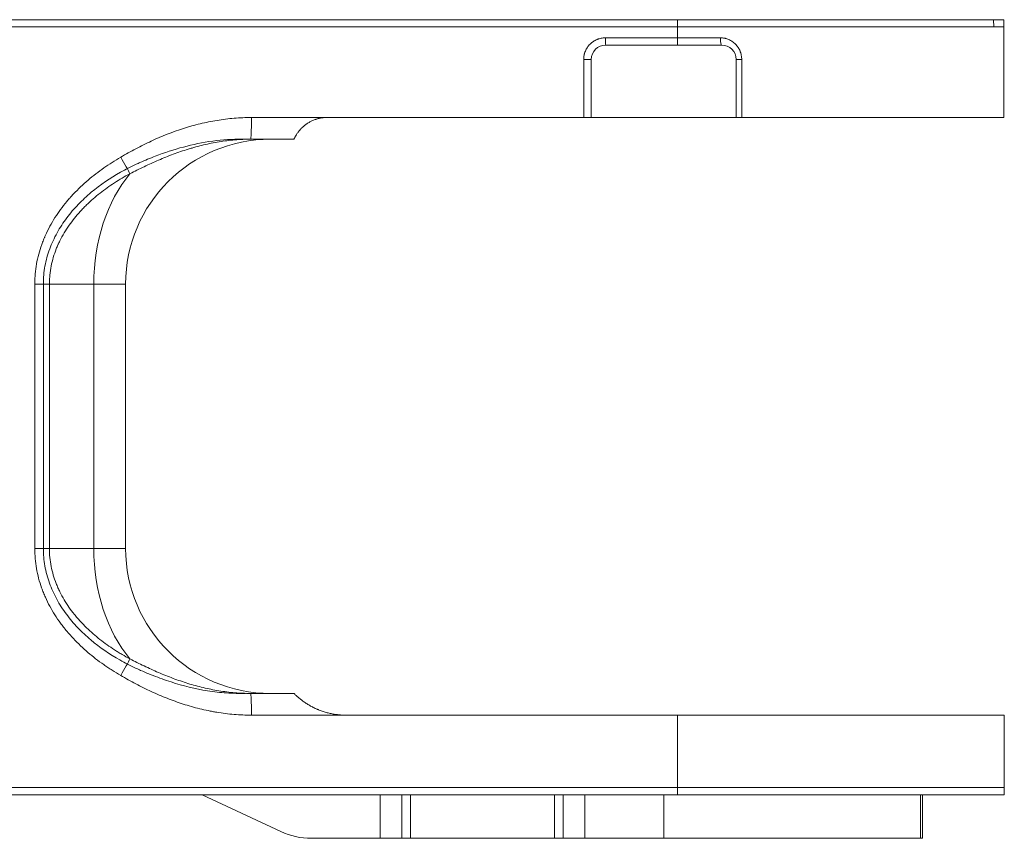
# Model space of a CAD drawing. Header units: millimetres. Extents: x 809 to 6054, y -5716 to -1261.
# Tile 58 of 94: x 4888 to 5024, y -5153 to -5040. Entities that reach past the tile are written whole.
import ezdxf

# ---------------------------------------------------------------- set-up
doc = ezdxf.new("R2010")
doc.units = ezdxf.units.MM
doc.header["$LTSCALE"] = 0.3175
doc.layers.add('1轮廓实线层', color=7, linetype='Continuous', lineweight=18)

msp = doc.modelspace()

# ---------------------------------------------------------------- linework, layer by layer
at = {"layer": '1轮廓实线层'}
for p, q in [((4775.91164, -5040.48311), (4978.79958, -5040.48311)), ((4978.79958, -5040.48231), (5023.8406, -5040.48231)), ((4978.80075, -5041.48231), (4978.80075, -5041.47067)), ((5022.44348, -5040.48231), (5022.45888, -5041.48231)), ((5023.86973, -5041.48231), (5023.86973, -5053.98231)), ((4968.87297, -5042.98231), (4978.80075, -5042.98231)), ((4978.80075, -5042.98231), (4984.74564, -5042.98231)), ((4984.9123, -5043.98231), (4968.9123, -5043.98231)), ((4966.9123, -5045.98231), (4965.87323, -5045.98231)), ((4965.87323, -5053.98231), (4965.87323, -5045.98231)), ((4966.9123, -5045.98231), (4966.9123, -5053.98231)), ((4986.9123, -5045.98231), (4987.68314, -5045.98231)), ((4986.9123, -5045.98231), (4986.9123, -5053.98231)), ((4987.68314, -5045.98231), (4987.68314, -5053.98231)), ((4920.03099, -5053.98231), (4930.49488, -5053.98231)), ((4965.87323, -5053.98231), (4930.49488, -5053.98231)), ((4966.9123, -5053.98231), (4965.87323, -5053.98231)), ((4986.9123, -5053.98231), (4966.9123, -5053.98231)), ((4986.9123, -5053.98231), (4987.68314, -5053.98231)), ((5023.86973, -5053.98231), (4987.68314, -5053.98231)), ((4925.9123, -5056.98231), (4919.92553, -5056.98231)), ((4892.15655, -5076.98231), (4890.13302, -5076.98231)), ((4890.13302, -5113.48231), (4890.13302, -5076.98231)), ((4891.31818, -5113.48231), (4891.31818, -5076.98231)), ((4892.15655, -5076.98231), (4892.15655, -5113.48231)), ((4898.28107, -5076.98231), (4892.15655, -5076.98231)), ((4898.28107, -5076.98231), (4898.28107, -5113.48231)), ((4902.67447, -5076.98231), (4898.28107, -5076.98231)), ((4902.67447, -5113.48231), (4902.67447, -5076.98231)), ((4892.15655, -5113.48231), (4890.13302, -5113.48231)), ((4892.15655, -5113.48231), (4898.28107, -5113.48231)), ((4902.67447, -5113.48231), (4898.28107, -5113.48231)), ((4919.92553, -5133.48231), (4925.9123, -5133.48231)), ((4933.05373, -5136.48231), (4920.03099, -5136.48231)), ((4933.05373, -5136.48231), (4978.80075, -5136.48231)), ((5023.9123, -5136.48231), (4978.80075, -5136.48231)), ((4978.80075, -5136.48231), (4978.80075, -5138.98231)), ((5023.9123, -5146.48481), (5023.9123, -5136.48231)), ((4775.91164, -5147.48151), (4978.79958, -5147.48151)), ((4913.21287, -5147.48231), (4924.07067, -5152.54539)), ((4937.80963, -5153.48231), (4937.80963, -5147.48231)), ((4940.78513, -5153.48231), (4940.78513, -5147.48231)), ((4941.95748, -5147.48231), (4941.95748, -5153.48231)), ((4961.86713, -5153.48231), (4961.86713, -5147.48231)), ((4963.03948, -5147.48231), (4963.03948, -5153.48231)), ((4966.01497, -5147.48231), (4966.01497, -5153.48231)), ((4976.9123, -5153.48231), (4976.9123, -5147.48231)), ((4978.79958, -5147.48231), (5023.8832, -5147.48231)), ((4978.80075, -5146.49394), (4978.80075, -5146.48231)), ((5012.35394, -5153.48231), (5012.35394, -5147.48231)), ((5012.62839, -5153.48231), (5012.62839, -5147.48231)), ((4937.80963, -5153.48231), (4928.29685, -5153.48231)), ((4941.95748, -5153.48231), (4937.80963, -5153.48231)), ((4961.86713, -5153.48231), (4941.95748, -5153.48231)), ((4966.01497, -5153.48231), (4961.86713, -5153.48231)), ((4976.9123, -5153.48231), (4966.01497, -5153.48231)), ((5012.35394, -5153.48231), (4976.9123, -5153.48231)), ((5012.62839, -5153.48231), (5012.35394, -5153.48231))]:
    msp.add_line(p, q, dxfattribs=at)
for centre, radius, start, end in [((4968.9123, -5045.98231), 2, 90, 180), ((4984.9123, -5045.98231), 2, 0, 90), ((4922.67447, -5076.98231), 20, 90, 180), ((4922.67447, -5113.48231), 20, 180, 270), ((4928.29685, -5143.48231), 10, 245, 270)]:
    msp.add_arc(centre, radius, start, end, dxfattribs=at)
for centre, major_axis, ratio, start_param, end_param in [((4978.12602, -5041.47068), (0, -16.79284), 0.040179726, 1.570796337, 1.629686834), ((4968.9123, -5042.98231), (0, 1), 0.039330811, 1.570796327, 3.141592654), ((4984.9123, -5042.98231), (0, 1), 0.166666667, 1.570796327, 3.141592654), ((4919.92553, -5053.98231), (0, -3), 0.035154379, 0, 1.570796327), ((4901.89156, -5059.45608), (1.50651, -2.59431), 0.029070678, 0.475846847, 1.553916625), ((4912.42321, -5076.98231), (0, -20), 0.707106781, 3.845977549, 4.71238898), ((4912.42321, -5113.48231), (0, 20), 0.707106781, 1.570796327, 2.437207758), ((4901.89156, -5131.00854), (1.50651, 2.59431), 0.029070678, 4.729268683, 5.80733846), ((4919.92553, -5136.48231), (0, 3), 0.035154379, 4.71238898, 6.283185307), ((4978.12602, -5146.49394), (0, 16.79284), 0.040179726, 4.653498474, 4.71238897)]:
    msp.add_ellipse(centre, major_axis=major_axis, ratio=ratio, start_param=start_param, end_param=end_param, dxfattribs=at)
for points in [[(4775.91231, -5041.48231), (4843.55859, -5041.48231), (4911.19147, -5041.48231), (4978.80075, -5041.48231)], [(4978.80075, -5042.98231), (4978.80075, -5042.48231), (4978.80075, -5041.98231), (4978.80075, -5041.48231)], [(5023.8406, -5040.48231), (5023.86026, -5040.81535), (5023.86997, -5041.14868), (5023.86974, -5041.48231)], [(5023.84433, -5041.48231), (5023.84906, -5041.48231), (5023.85802, -5041.48231), (5023.866, -5041.48231), (5023.86974, -5041.48231)], [(4978.80075, -5138.98231), (4978.80075, -5140.23231), (4978.80075, -5142.73231), (4978.80075, -5145.23231), (4978.80075, -5146.48231)], [(4775.9123, -5146.48231), (4843.55859, -5146.48231), (4911.19146, -5146.48231), (4978.80075, -5146.48231)], [(5023.84433, -5146.48231), (5023.86699, -5146.48231), (5023.90097, -5146.48231), (5023.91233, -5146.48231), (5023.91229, -5146.48231)], [(5023.8832, -5147.48231), (5023.90291, -5147.14787), (5023.91253, -5146.81455), (5023.9123, -5146.48231)]]:
    msp.add_open_spline(points, degree=3, dxfattribs=at)
for points, knots in [([(4978.80075, -5041.48231), (4980.24564, -5041.48231), (4981.68784, -5041.48231), (4984.55459, -5041.48231), (4985.97915, -5041.48231), (4988.79849, -5041.48231), (4990.19327, -5041.48231), (4992.94119, -5041.48231), (4994.29432, -5041.48231), (4996.94743, -5041.48231), (4998.2474, -5041.48231), (5000.7831, -5041.48231), (5002.01883, -5041.48231), (5004.41555, -5041.48231), (5005.57653, -5041.48231), (5007.81385, -5041.48231), (5008.89019, -5041.48231), (5010.94907, -5041.48231), (5011.93161, -5041.48231), (5013.79452, -5041.48231), (5014.67489, -5041.48231), (5016.32598, -5041.48231), (5017.09669, -5041.48231), (5018.52188, -5041.48231), (5019.17637, -5041.48231), (5020.36355, -5041.48231), (5020.89624, -5041.48231), (5021.8353, -5041.48231), (5022.24166, -5041.48231), (5022.92459, -5041.48231), (5023.20116, -5041.48231), (5023.62216, -5041.48231), (5023.76659, -5041.48231), (5023.84433, -5041.48231)], [0, 0, 0, 0, 0.0625, 0.0625, 0.125, 0.125, 0.1875, 0.1875, 0.25, 0.25, 0.3125, 0.3125, 0.375, 0.375, 0.4375, 0.4375, 0.5, 0.5, 0.5625, 0.5625, 0.625, 0.625, 0.6875, 0.6875, 0.75, 0.75, 0.8125, 0.8125, 0.875, 0.875, 0.9375, 0.9375, 1, 1, 1, 1]), ([(4965.87323, -5045.98231), (4965.87323, -5045.88323), (4965.88302, -5045.68617), (4965.91204, -5045.49123), (4965.9411, -5045.34584), (4965.95203, -5045.29744), (4965.97612, -5045.20176), (4965.98931, -5045.15439), (4966.03221, -5045.01365), (4966.09833, -5044.82966), (4966.18205, -5044.6529), (4966.25154, -5044.52308), (4966.27583, -5044.48027), (4966.31396, -5044.41675), (4966.32698, -5044.39567), (4966.35348, -5044.35391), (4966.4209, -5044.25052), (4966.55253, -5044.07359), (4966.74939, -5043.85669), (4966.8949, -5043.7248), (4966.99046, -5043.64647), (4967.00982, -5043.631), (4967.04879, -5043.60063), (4967.10769, -5043.55589), (4967.16793, -5043.51356), (4967.29016, -5043.43204), (4967.45778, -5043.33176), (4967.63461, -5043.24811), (4967.77076, -5043.19173), (4967.81673, -5043.174), (4967.88658, -5043.14903), (4967.90999, -5043.14098), (4967.95686, -5043.12553), (4968.07429, -5043.0884), (4968.28796, -5043.03506), (4968.48108, -5043.00641), (4968.67581, -5042.9872), (4968.77397, -5042.98231), (4968.87297, -5042.98231)], [0, 0, 0, 0, 0.0625, 0.125, 0.125, 0.15625, 0.15625, 0.1875, 0.1875, 0.25, 0.3125, 0.3125, 0.34375, 0.34375, 0.359375, 0.359375, 0.375, 0.4375, 0.5, 0.5625, 0.5625, 0.578125, 0.578125, 0.59375, 0.625, 0.625, 0.6875, 0.75, 0.75, 0.78125, 0.78125, 0.796875, 0.796875, 0.8125, 0.875, 0.9375, 0.9375, 1, 1, 1, 1]), ([(4978.84093, -5043.98231), (4978.8383, -5043.98231), (4978.83567, -5043.97586), (4978.83051, -5043.95033), (4978.82798, -5043.93123), (4978.82312, -5043.88114), (4978.82079, -5043.85014), (4978.81642, -5043.77742), (4978.81438, -5043.7357), (4978.81066, -5043.64314), (4978.80898, -5043.5923), (4978.80606, -5043.48346), (4978.80481, -5043.42546), (4978.8028, -5043.30452), (4978.80203, -5043.24159), (4978.80101, -5043.11321), (4978.80075, -5043.04776), (4978.80075, -5042.98231)], [0, 0, 0, 0, 0.125, 0.125, 0.25, 0.25, 0.375, 0.375, 0.5, 0.5, 0.625, 0.625, 0.75, 0.75, 0.875, 0.875, 1, 1, 1, 1]), ([(4984.74564, -5042.98231), (4984.84319, -5042.98231), (4985.03701, -5042.99221), (4985.22829, -5043.02143), (4985.34704, -5043.04575), (4985.37075, -5043.05092), (4985.4181, -5043.06187), (4985.44176, -5043.06766), (4985.51241, -5043.08589), (4985.559, -5043.09918), (4985.69732, -5043.14241), (4985.87782, -5043.20893), (4986.05068, -5043.29284), (4986.17744, -5043.36235), (4986.2401, -5043.39875), (4986.30167, -5043.43766), (4986.34247, -5043.46416), (4986.36277, -5043.47771), (4986.46313, -5043.54651), (4986.61713, -5043.6638), (4986.82902, -5043.86067), (4986.95761, -5044.00584), (4987.04919, -5044.12008), (4987.07896, -5044.15915), (4987.13628, -5044.23833), (4987.16389, -5044.2785), (4987.2436, -5044.40072), (4987.34162, -5044.56826), (4987.42332, -5044.74485), (4987.47837, -5044.88075), (4987.49568, -5044.92663), (4987.52006, -5044.99632), (4987.52793, -5045.01973), (4987.54305, -5045.06659), (4987.57937, -5045.18399), (4987.63155, -5045.3976), (4987.65957, -5045.59064), (4987.67836, -5045.78526), (4987.68314, -5045.88337), (4987.68314, -5045.98231)], [0, 0, 0, 0, 0.0625, 0.125, 0.125, 0.140625, 0.140625, 0.15625, 0.15625, 0.1875, 0.1875, 0.25, 0.3125, 0.3125, 0.34375, 0.359375, 0.359375, 0.375, 0.375, 0.4375, 0.5, 0.5625, 0.5625, 0.59375, 0.59375, 0.625, 0.625, 0.6875, 0.75, 0.75, 0.78125, 0.78125, 0.796875, 0.796875, 0.8125, 0.875, 0.9375, 0.9375, 1, 1, 1, 1]), ([(4901.99239, -5059.45608), (4902.68229, -5059.05556), (4903.37813, -5058.66837), (4904.785, -5057.92807), (4905.49602, -5057.57493), (4907.65577, -5056.57533), (4909.13118, -5055.9887), (4910.84125, -5055.44139), (4911.03195, -5055.38214), (4911.31909, -5055.29568), (4911.41495, -5055.26727), (4911.60673, -5055.21135), (4912.08652, -5055.07374), (4912.56797, -5054.94716), (4913.72674, -5054.66505), (4914.50361, -5054.50587), (4916.06653, -5054.24817), (4916.85257, -5054.14963), (4918.43434, -5054.01671), (4919.23007, -5053.98231), (4920.03099, -5053.98231)], [0, 0, 0, 0, 0.125, 0.125, 0.25, 0.25, 0.5, 0.5, 0.53125, 0.53125, 0.546875, 0.546875, 0.5625, 0.625, 0.625, 0.75, 0.75, 0.875, 0.875, 1, 1, 1, 1]), ([(4930.49488, -5053.98231), (4930.34068, -5053.98231), (4930.03445, -5053.99654), (4929.73245, -5054.03843), (4929.43253, -5054.09409), (4929.28361, -5054.12881), (4929.09876, -5054.18102), (4929.06186, -5054.19191), (4928.98818, -5054.21457), (4928.95143, -5054.22634), (4928.84195, -5054.2628), (4928.76981, -5054.2887), (4928.5559, -5054.37105), (4928.41663, -5054.43216), (4928.14477, -5054.56643), (4928.01218, -5054.6396), (4927.75382, -5054.79787), (4927.62805, -5054.88297), (4927.38369, -5055.0652), (4927.26782, -5055.1603), (4927.04865, -5055.35668), (4926.94534, -5055.45798), (4926.82401, -5055.58731), (4926.80014, -5055.61331), (4926.75318, -5055.66554), (4926.73023, -5055.69163), (4926.66307, -5055.76954), (4926.62048, -5055.82109), (4926.49896, -5055.97405), (4926.42622, -5056.07379), (4926.32829, -5056.21772), (4926.29752, -5056.26475), (4926.26127, -5056.32209), (4926.25413, -5056.33349), (4926.24015, -5056.35601), (4926.21959, -5056.38942), (4926.20024, -5056.4217), (4926.13828, -5056.52679), (4926.09677, -5056.60274), (4926.0444, -5056.70314), (4926.02859, -5056.73435), (4926.0072, -5056.77754), (4926.00049, -5056.79126), (4925.98791, -5056.81726), (4925.98203, -5056.82956), (4925.95457, -5056.8875), (4925.93873, -5056.92265), (4925.9255, -5056.95232), (4925.92319, -5056.95753), (4925.91923, -5056.96651), (4925.91757, -5056.97027), (4925.91361, -5056.9793), (4925.91229, -5056.98233), (4925.91231, -5056.9823)], [0, 0, 0, 0, 0.0625, 0.125, 0.125, 0.1875, 0.1875, 0.203125, 0.203125, 0.21875, 0.21875, 0.25, 0.25, 0.3125, 0.3125, 0.375, 0.375, 0.4375, 0.4375, 0.5, 0.5, 0.5625, 0.5625, 0.578125, 0.578125, 0.59375, 0.59375, 0.625, 0.625, 0.6875, 0.6875, 0.71875, 0.71875, 0.7265625, 0.7265625, 0.734375, 0.75, 0.75, 0.8125, 0.8125, 0.84375, 0.84375, 0.859375, 0.859375, 0.875, 0.875, 0.9375, 0.9375, 0.953125, 0.953125, 0.96875, 0.96875, 1, 1, 1, 1]), ([(4919.92553, -5056.98231), (4919.18963, -5056.98231), (4918.45855, -5057.01414), (4917.00533, -5057.13611), (4916.28318, -5057.22626), (4914.84721, -5057.46042), (4914.13339, -5057.60445), (4913.06849, -5057.85781), (4912.71449, -5057.94849), (4912.1849, -5058.09345), (4912.00849, -5058.14329), (4911.65691, -5058.24565), (4910.7808, -5058.50833), (4909.9185, -5058.80363), (4908.55402, -5059.31188), (4907.87938, -5059.58392), (4906.54276, -5060.15761), (4905.88076, -5060.45929), (4904.56653, -5061.08549), (4903.91429, -5061.41003), (4903.26525, -5061.74211)], [0, 0, 0, 0, 0.125, 0.125, 0.25, 0.25, 0.375, 0.375, 0.4375, 0.4375, 0.46875, 0.46875, 0.5, 0.625, 0.625, 0.75, 0.75, 0.875, 0.875, 1, 1, 1, 1]), ([(4919.19935, -5056.99254), (4919.05818, -5056.98862), (4918.91711, -5056.98583), (4917.40542, -5056.96799), (4916.04149, -5057.05725), (4913.32576, -5057.4233), (4911.96812, -5057.70279), (4909.32592, -5058.41148), (4908.03392, -5058.84109), (4906.05463, -5059.60334), (4905.35168, -5059.89547), (4904.65465, -5060.20291)], [0, 0, 0, 0, 0.028072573, 0.028072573, 0.301119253, 0.301119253, 0.574165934, 0.574165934, 0.847212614, 0.847212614, 1, 1, 1, 1]), ([(4890.13302, -5076.98231), (4890.13302, -5076.74876), (4890.13822, -5076.51541), (4890.15379, -5076.16567), (4890.16028, -5076.04914), (4890.17584, -5075.81618), (4890.18492, -5075.69974), (4890.2366, -5075.11958), (4890.29813, -5074.66051), (4890.45967, -5073.75198), (4890.55968, -5073.30253), (4890.79681, -5072.41292), (4890.93394, -5071.97275), (4891.1668, -5071.3193), (4891.29002, -5070.99427), (4891.42335, -5070.67178), (4891.4917, -5070.51095), (4891.53784, -5070.40381), (4891.77341, -5069.87126), (4892.00469, -5069.40449), (4892.44398, -5068.59298), (4892.67769, -5068.19637), (4893.17144, -5067.42028), (4893.43148, -5067.04079), (4893.97649, -5066.29804), (4894.26146, -5065.93477), (4894.7068, -5065.4015), (4894.85824, -5065.22568), (4895.05119, -5065.00829), (4895.08997, -5064.96493), (4895.16778, -5064.87856), (4895.2849, -5064.74952), (4895.40322, -5064.62199), (4895.80026, -5064.20017), (4896.12626, -5063.87321), (4896.79375, -5063.23867), (4897.13523, -5062.9311), (4897.83265, -5062.33406), (4898.1886, -5062.0446), (4898.91413, -5061.48277), (4899.28373, -5061.21041), (4900.41201, -5060.41776), (4901.19015, -5059.92182), (4901.99239, -5059.45608)], [0, 0, 0, 0, 0.03125, 0.03125, 0.046875, 0.046875, 0.0625, 0.0625, 0.125, 0.125, 0.1875, 0.1875, 0.25, 0.25, 0.28125, 0.296875, 0.296875, 0.3046875, 0.3125, 0.375, 0.375, 0.4375, 0.4375, 0.5, 0.5, 0.5625, 0.5625, 0.59375, 0.59375, 0.6015625, 0.6015625, 0.609375, 0.625, 0.625, 0.6875, 0.6875, 0.75, 0.75, 0.8125, 0.8125, 0.875, 0.875, 1, 1, 1, 1]), ([(4904.65466, -5060.20293), (4904.48466, -5060.27826), (4904.31507, -5060.35513), (4903.40553, -5060.77685), (4902.67204, -5061.15119), (4900.53842, -5062.35345), (4899.19156, -5063.26435), (4897.62482, -5064.57213), (4897.31739, -5064.84226), (4896.71535, -5065.40107), (4896.4213, -5065.68932), (4895.56972, -5066.57359), (4895.0394, -5067.19196), (4894.06191, -5068.49287), (4893.61466, -5069.17533), (4893.01636, -5070.25503), (4892.82967, -5070.62357), (4892.48814, -5071.36811), (4892.33251, -5071.7455), (4891.91253, -5072.89358), (4891.69484, -5073.68007), (4891.47177, -5074.89483), (4891.41505, -5075.30511), (4891.33923, -5076.12056), (4891.31968, -5076.52782), (4891.3182, -5076.95052), (4891.31818, -5076.96641), (4891.31818, -5076.98231)], [0, 0, 0, 0, 0.02470467, 0.02470467, 0.132836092, 0.132836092, 0.349098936, 0.349098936, 0.403164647, 0.403164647, 0.457230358, 0.457230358, 0.56536178, 0.56536178, 0.673493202, 0.673493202, 0.727558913, 0.727558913, 0.781624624, 0.781624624, 0.889756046, 0.889756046, 0.943821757, 0.943821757, 0.997887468, 0.997887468, 1, 1, 1, 1]), ([(4903.26525, -5061.74211), (4902.53729, -5062.13442), (4901.82828, -5062.55257), (4900.7959, -5063.2222), (4900.45697, -5063.4525), (4899.79013, -5063.92809), (4899.46222, -5064.17339), (4898.81817, -5064.68002), (4898.50202, -5064.94136), (4897.88246, -5065.48135), (4897.57903, -5065.76001), (4897.13432, -5066.19221), (4896.98782, -5066.33864), (4896.77083, -5066.56203), (4896.69896, -5066.63711), (4896.55662, -5066.78806), (4896.20397, -5067.16769), (4895.8675, -5067.55877), (4895.35105, -5068.19998), (4895.10378, -5068.52833), (4894.6327, -5069.20162), (4894.40887, -5069.54656), (4893.98665, -5070.2544), (4893.78824, -5070.61731), (4893.55771, -5071.0833), (4893.51247, -5071.17712), (4893.44598, -5071.3188), (4893.42404, -5071.36617), (4893.38073, -5071.461), (4893.2738, -5071.69845), (4893.17355, -5071.93771), (4892.94595, -5072.51548), (4892.81154, -5072.90537), (4892.57859, -5073.69491), (4892.48004, -5074.09455), (4892.3205, -5074.90406), (4892.25951, -5075.31392), (4892.21331, -5075.78111), (4892.20849, -5075.8331), (4892.19947, -5075.93726), (4892.19528, -5075.98945), (4892.18367, -5076.14599), (4892.16431, -5076.45924), (4892.15655, -5076.77296), (4892.15655, -5076.98231)], [0, 0, 0, 0, 0.125, 0.125, 0.1875, 0.1875, 0.25, 0.25, 0.3125, 0.3125, 0.375, 0.375, 0.40625, 0.40625, 0.421875, 0.421875, 0.4375, 0.5, 0.5, 0.5625, 0.5625, 0.625, 0.625, 0.6875, 0.6875, 0.703125, 0.703125, 0.7109375, 0.7109375, 0.71875, 0.75, 0.75, 0.8125, 0.8125, 0.875, 0.875, 0.9375, 0.9375, 0.9453125, 0.9453125, 0.953125, 0.953125, 0.96875, 1, 1, 1, 1]), ([(4901.99239, -5131.00854), (4901.59095, -5130.77548), (4901.19451, -5130.53424), (4900.70551, -5130.22193), (4900.60806, -5130.15894), (4900.41405, -5130.03203), (4900.12433, -5129.84022), (4899.83846, -5129.64404), (4899.27198, -5129.24571), (4898.9013, -5128.97225), (4898.17454, -5128.40878), (4897.81844, -5128.11879), (4897.12158, -5127.52142), (4896.78081, -5127.21404), (4896.11556, -5126.58083), (4895.79108, -5126.25499), (4895.15959, -5125.5835), (4894.85259, -5125.23784), (4894.48069, -5124.79233), (4894.40691, -5124.70255), (4894.29715, -5124.56685), (4894.2607, -5124.52142), (4894.18821, -5124.43037), (4894.008, -5124.20214), (4893.83279, -5123.97099), (4893.42207, -5123.41049), (4893.16129, -5123.0292), (4892.66702, -5122.25063), (4892.43353, -5121.85336), (4891.99542, -5121.04191), (4891.79079, -5120.62774), (4891.50705, -5119.9929), (4891.41634, -5119.77902), (4891.28632, -5119.45467), (4891.24394, -5119.34585), (4891.16157, -5119.1279), (4891.12155, -5119.0187), (4890.92728, -5118.47159), (4890.7905, -5118.03035), (4890.55462, -5117.14067), (4890.45551, -5116.69223), (4890.29582, -5115.78801), (4890.23522, -5115.33222), (4890.15382, -5114.41305), (4890.13302, -5113.94966), (4890.13302, -5113.48231)], [0, 0, 0, 0, 0.0625, 0.0625, 0.078125, 0.078125, 0.09375, 0.125, 0.125, 0.1875, 0.1875, 0.25, 0.25, 0.3125, 0.3125, 0.375, 0.375, 0.4375, 0.4375, 0.453125, 0.453125, 0.4609375, 0.4609375, 0.46875, 0.5, 0.5, 0.5625, 0.5625, 0.625, 0.625, 0.6875, 0.6875, 0.71875, 0.71875, 0.734375, 0.734375, 0.75, 0.75, 0.8125, 0.8125, 0.875, 0.875, 0.9375, 0.9375, 1, 1, 1, 1]), ([(4891.31818, -5113.48231), (4891.31817, -5114.27995), (4891.38769, -5115.07583), (4891.59849, -5116.27491), (4891.68824, -5116.67962), (4891.9, -5117.47252), (4892.0223, -5117.86275), (4892.43585, -5119.01574), (4892.77356, -5119.7609), (4893.56419, -5121.20754), (4894.01017, -5121.89593), (4894.9817, -5123.20208), (4895.50845, -5123.82183), (4896.35327, -5124.70698), (4896.64403, -5124.99459), (4897.24308, -5125.55555), (4897.55147, -5125.82888), (4899.11721, -5127.14648), (4900.45873, -5128.05952), (4902.57607, -5129.26241), (4903.29962, -5129.63517), (4904.27143, -5130.09004), (4904.50472, -5130.19586), (4904.73927, -5130.299)], [0, 0, 0, 0, 0.105500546, 0.105500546, 0.159301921, 0.159301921, 0.213103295, 0.213103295, 0.320706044, 0.320706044, 0.428308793, 0.428308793, 0.535911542, 0.535911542, 0.589712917, 0.589712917, 0.643514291, 0.643514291, 0.858719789, 0.858719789, 0.966322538, 0.966322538, 1, 1, 1, 1]), ([(4892.15655, -5113.48231), (4892.15655, -5113.90135), (4892.17726, -5114.3161), (4892.25792, -5115.13744), (4892.31786, -5115.54404), (4892.47538, -5116.34944), (4892.57296, -5116.74823), (4892.80466, -5117.53822), (4892.93878, -5117.92943), (4893.12885, -5118.41378), (4893.16799, -5118.51042), (4893.2485, -5118.70323), (4893.28972, -5118.79905), (4893.4162, -5119.08467), (4893.50426, -5119.27271), (4893.77915, -5119.83), (4893.97667, -5120.19245), (4894.39791, -5120.90066), (4894.62165, -5121.24643), (4895.09355, -5121.9224), (4895.34172, -5122.2526), (4895.73126, -5122.73691), (4895.86399, -5122.8965), (4896.0673, -5123.13322), (4896.1357, -5123.21159), (4896.27345, -5123.36697), (4896.34285, -5123.44402), (4896.69231, -5123.82619), (4896.97989, -5124.12204), (4897.56965, -5124.69577), (4897.87182, -5124.97363), (4898.48961, -5125.51279), (4898.80523, -5125.77407), (4899.44901, -5126.28118), (4899.77718, -5126.527), (4900.44531, -5127.00408), (4900.78528, -5127.23533), (4901.30365, -5127.57184), (4901.56494, -5127.7375), (4901.82932, -5127.89936), (4902.00625, -5128.00642), (4902.09508, -5128.05955), (4902.54047, -5128.32286), (4902.90091, -5128.52616), (4903.26525, -5128.72251)], [0, 0, 0, 0, 0.0625, 0.0625, 0.125, 0.125, 0.1875, 0.1875, 0.25, 0.25, 0.265625, 0.265625, 0.28125, 0.28125, 0.3125, 0.3125, 0.375, 0.375, 0.4375, 0.4375, 0.5, 0.5, 0.53125, 0.53125, 0.546875, 0.546875, 0.5625, 0.5625, 0.625, 0.625, 0.6875, 0.6875, 0.75, 0.75, 0.8125, 0.8125, 0.875, 0.875, 0.90625, 0.921875, 0.921875, 0.9375, 0.9375, 1, 1, 1, 1]), ([(4903.26525, -5128.72251), (4903.91394, -5129.05441), (4904.56549, -5129.3786), (4905.87728, -5130.0037), (4906.53752, -5130.30462), (4907.86919, -5130.87646), (4908.54061, -5131.14738), (4909.89683, -5131.65327), (4910.58163, -5131.88824), (4911.96659, -5132.31661), (4912.66675, -5132.51002), (4914.08446, -5132.84964), (4914.80199, -5132.99586), (4915.89295, -5133.17516), (4916.25734, -5133.22797), (4916.98734, -5133.31914), (4917.35299, -5133.35751), (4918.45198, -5133.45026), (4919.18733, -5133.48231), (4919.92553, -5133.48231)], [0, 0, 0, 0, 0.125, 0.125, 0.25, 0.25, 0.375, 0.375, 0.5, 0.5, 0.625, 0.625, 0.75, 0.75, 0.8125, 0.8125, 0.875, 0.875, 1, 1, 1, 1]), ([(4920.03099, -5136.48231), (4919.22695, -5136.48231), (4918.42586, -5136.44763), (4916.82931, -5136.31259), (4916.03384, -5136.21221), (4915.14198, -5136.06382), (4915.04292, -5136.04684), (4914.84526, -5136.01196), (4914.5493, -5135.95825), (4913.86242, -5135.82328), (4913.27986, -5135.69149), (4912.1226, -5135.40742), (4911.36156, -5135.19075), (4909.85859, -5134.70768), (4909.11666, -5134.44126), (4907.65017, -5133.86318), (4906.92561, -5133.5515), (4905.49203, -5132.88769), (4904.78302, -5132.53552), (4903.37837, -5131.79636), (4902.68274, -5131.40932), (4901.99239, -5131.00854)], [0, 0, 0, 0, 0.125, 0.125, 0.25, 0.25, 0.265625, 0.265625, 0.28125, 0.3125, 0.375, 0.375, 0.5, 0.5, 0.625, 0.625, 0.75, 0.75, 0.875, 0.875, 1, 1, 1, 1]), ([(4904.73926, -5130.29901), (4905.11762, -5130.46511), (4905.49772, -5130.62665), (4906.68624, -5131.1133), (4907.49971, -5131.42009), (4909.96269, -5132.25743), (4911.63471, -5132.70524), (4914.19975, -5133.16742), (4915.06522, -5133.28663), (4916.81362, -5133.44601), (4917.68523, -5133.48518), (4918.76985, -5133.48139), (4918.98537, -5133.47806), (4919.20072, -5133.4721)], [0, 0, 0, 0, 0.082628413, 0.082628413, 0.25742511, 0.25742511, 0.607018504, 0.607018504, 0.7818152, 0.7818152, 0.956611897, 0.956611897, 1, 1, 1, 1]), ([(4925.9123, -5133.4823), (4925.91231, -5133.48232), (4925.91706, -5133.48717), (4925.93574, -5133.50615), (4925.94967, -5133.52028), (4925.97754, -5133.54827), (4925.988, -5133.55873), (4926.00549, -5133.57614), (4926.01163, -5133.58223), (4926.0244, -5133.59487), (4926.03105, -5133.60144), (4926.06561, -5133.63547), (4926.09741, -5133.66647), (4926.1691, -5133.7352), (4926.209, -5133.77293), (4926.26397, -5133.82393), (4926.27524, -5133.83434), (4926.29821, -5133.85544), (4926.33327, -5133.88753), (4926.37016, -5133.92079), (4926.4463, -5133.98874), (4926.50021, -5134.03592), (4926.58567, -5134.10895), (4926.62955, -5134.14603), (4926.67514, -5134.18387), (4926.70592, -5134.20925), (4926.7215, -5134.22203), (4926.8, -5134.28599), (4926.86491, -5134.33761), (4926.9987, -5134.44119), (4927.06758, -5134.49316), (4927.27992, -5134.64895), (4927.42907, -5134.75262), (4927.62445, -5134.88023), (4927.66387, -5134.90558), (4927.74312, -5134.95577), (4927.78299, -5134.98063), (4927.90333, -5135.05449), (4927.98453, -5135.10276), (4928.23092, -5135.24452), (4928.3989, -5135.33495), (4928.74189, -5135.50699), (4928.9169, -5135.58859), (4929.13988, -5135.6847), (4929.18468, -5135.70363), (4929.27472, -5135.74089), (4929.31994, -5135.75923), (4929.45574, -5135.81312), (4929.5466, -5135.84764), (4929.82015, -5135.94707), (4930.00382, -5136.00782), (4930.3737, -5136.11842), (4930.55993, -5136.16828), (4930.93494, -5136.25717), (4931.12372, -5136.29619), (4931.50385, -5136.36336), (4931.69521, -5136.3915), (4931.9842, -5136.42542), (4932.08086, -5136.43535), (4932.27485, -5136.4524), (4932.37216, -5136.45953), (4932.66398, -5136.47661), (4932.85874, -5136.48231), (4933.05373, -5136.48231)], [0, 0, 0, 0, 0.03125, 0.03125, 0.0625, 0.0625, 0.078125, 0.078125, 0.0859375, 0.0859375, 0.09375, 0.09375, 0.125, 0.125, 0.15625, 0.15625, 0.1640625, 0.1640625, 0.171875, 0.1875, 0.1875, 0.21875, 0.21875, 0.234375, 0.2421875, 0.2421875, 0.25, 0.25, 0.28125, 0.28125, 0.3125, 0.3125, 0.375, 0.375, 0.390625, 0.390625, 0.40625, 0.40625, 0.4375, 0.4375, 0.5, 0.5, 0.5625, 0.5625, 0.578125, 0.578125, 0.59375, 0.59375, 0.625, 0.625, 0.6875, 0.6875, 0.75, 0.75, 0.8125, 0.8125, 0.875, 0.875, 0.90625, 0.90625, 0.9375, 0.9375, 1, 1, 1, 1]), ([(5023.84433, -5146.48231), (5023.76659, -5146.48231), (5023.62216, -5146.48231), (5023.20116, -5146.48231), (5022.92459, -5146.48231), (5022.24166, -5146.48231), (5021.8353, -5146.48231), (5020.89624, -5146.48231), (5020.36355, -5146.48231), (5019.17637, -5146.48231), (5018.52188, -5146.48231), (5017.09669, -5146.48231), (5016.32598, -5146.48231), (5014.67489, -5146.48231), (5013.79452, -5146.48231), (5011.93161, -5146.48231), (5010.94907, -5146.48231), (5008.89019, -5146.48231), (5007.81385, -5146.48231), (5005.57653, -5146.48231), (5004.41555, -5146.48231), (5002.01883, -5146.48231), (5000.7831, -5146.48231), (4998.2474, -5146.48231), (4996.94743, -5146.48231), (4994.29432, -5146.48231), (4992.94119, -5146.48231), (4990.19327, -5146.48231), (4988.79849, -5146.48231), (4985.97915, -5146.48231), (4984.55459, -5146.48231), (4981.68784, -5146.48231), (4980.24564, -5146.48231), (4978.80075, -5146.48231)], [0, 0, 0, 0, 0.0625, 0.0625, 0.125, 0.125, 0.1875, 0.1875, 0.25, 0.25, 0.3125, 0.3125, 0.375, 0.375, 0.4375, 0.4375, 0.5, 0.5, 0.5625, 0.5625, 0.625, 0.625, 0.6875, 0.6875, 0.75, 0.75, 0.8125, 0.8125, 0.875, 0.875, 0.9375, 0.9375, 1, 1, 1, 1])]:
    msp.add_open_spline(points, degree=3, knots=knots, dxfattribs=at)

doc.saveas('drawing.dxf')
